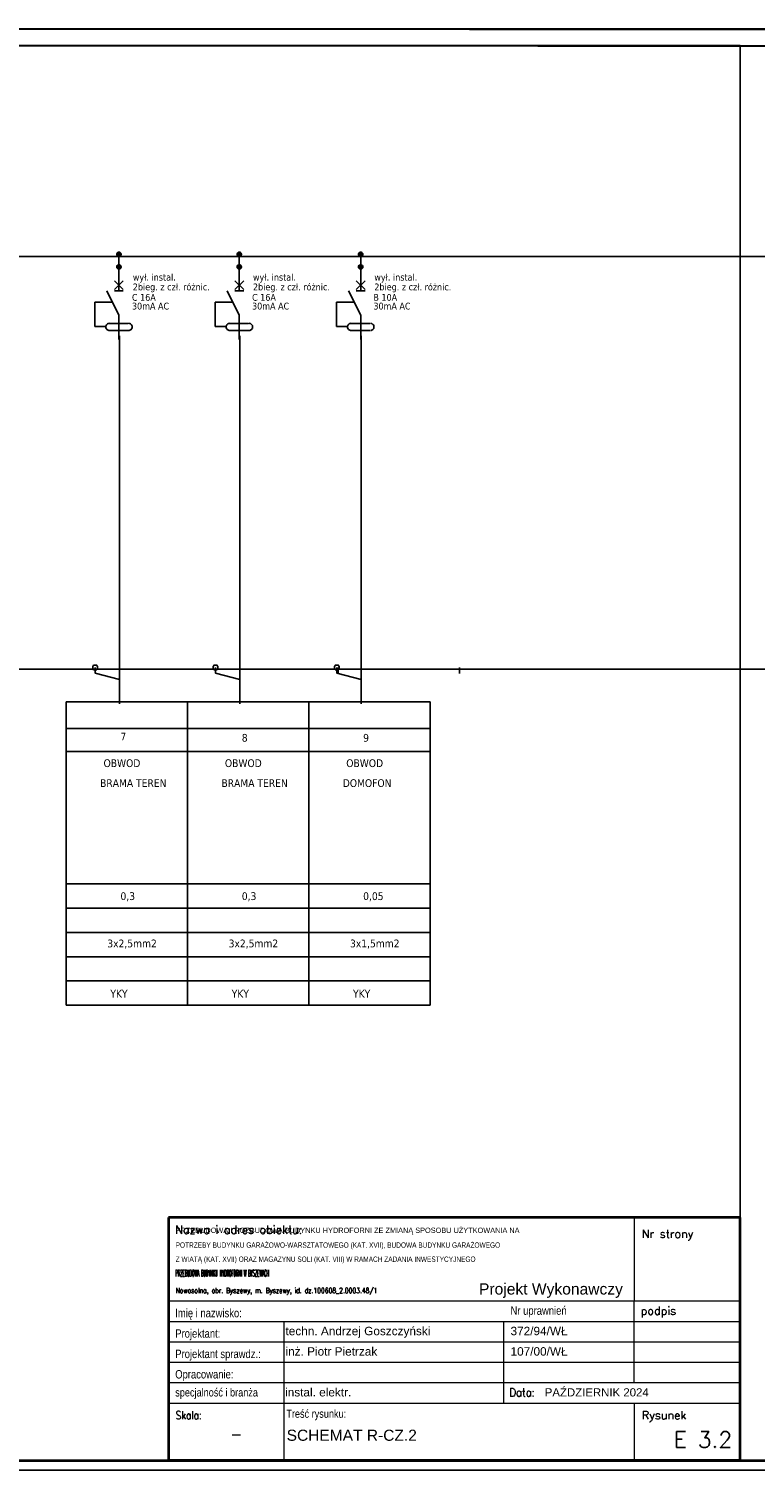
# Model space of a CAD drawing. Header units: millimetres. Extents: x 18084 to 52399, y 38174 to 56392.
# Tile 44 of 256: x 28910 to 30406, y 41994 to 44966. Entities that reach past the tile are written whole.
import ezdxf
from ezdxf.enums import TextEntityAlignment as Align

# ---------------------------------------------------------------- set-up
doc = ezdxf.new("R2010")
doc.units = ezdxf.units.MM
doc.header["$LTSCALE"] = 100
doc.linetypes.add('DASHEDX2', pattern=[38.1, 25.4, -12.7])
for name, color, linetype in [('3', 7, 'Continuous'), ('4', 7, 'Continuous'), ('5', 7, 'Continuous'), ('6', 7, 'Continuous')]:
    doc.layers.add(name, color=color, linetype=linetype)
for name, color, linetype, lineweight in [('_M_TABELKA RZUT CAŁOŚCI', 7, 'Continuous', 20), ('_TABELKA_Nr_Pióra__1', 7, 'Continuous', 13), ('A-tabelka', 251, 'Continuous', 20)]:
    doc.layers.add(name, color=color, linetype=linetype, lineweight=lineweight)
doc.styles.add('ARIAL', font='arial.ttf', dxfattribs={"width": 0.8})
doc.styles.add('GENERATED_STYLE_2', font='arial.ttf')
doc.styles.add('ROMANS', font='romans.shx', dxfattribs={"width": 0.7})
doc.styles.add('SIMPLEX', font='simplex.shx')
doc.styles.add('TAHOMA', font='tahoma.ttf')

# ---------------------------------------------------------------- blocks, each defined once
blk = doc.blocks.new('Tabela_A+SPR_ADT')
at = {"color": 5, "lineweight": 35}
for p, q in [((0, 546.1), (-1286.3, 546.1)), ((-1286.3, 546.1), (-1286.3, 0)), ((0, 0), (0, 546.1)), ((-1286.3, 0), (0, 0))]:
    blk.add_line(p, q, dxfattribs=at)
for p, q in [((-238.9, 546.1), (-238.9, 358.3)), ((-1286.3, 358.3), (0, 358.3)), ((-238.9, 174.6), (-238.9, 358.3)), ((-1286.3, 312.4), (0, 312.4)), ((-1026.1, 128.6), (-1026.1, 312.4)), ((-531.9, 128.6), (-531.9, 312.4)), ((-1286.3, 266.4), (0, 266.4)), ((-1286.3, 220.5), (0, 220.5)), ((-1286.3, 174.6), (-422.6, 174.6)), ((-422.6, 174.6), (0, 174.6)), ((-1286.3, 128.6), (0, 128.6)), ((-1026.1, 0), (-1026.1, 128.6)), ((-238.9, 128.6), (-238.9, 0))]:
    blk.add_line(p, q)
at = {"color": 7, "linetype": 'Continuous', "style": 'ROMANS'}
blk.add_text('Nazwa i adres obiektu:', height=18.375, dxfattribs=at).set_placement((-1271.4, 509.4))
at = {"color": 7, "style": 'ROMANS'}
for s, p in [('Nr strony', (-221.4, 500.2)), ('podpis', (-224, 327.1)), ('Rysunek', (-221.4, 91.9))]:
    blk.add_text(s, height=18.38, dxfattribs=at).set_placement(p)
at = {"color": 7}
for s, height, style, width, p in [('Imię i nazwisko:', 19, 'ARIAL', 0.8, (-1271.4, 321.6)), ('Nr uprawnień', 19, 'ARIAL', 0.8, (-517, 327.1)), ('Projektant:', 19, 'ARIAL', 0.8, (-1271.4, 275.6)), ('Projektant sprawdz.:', 19, 'ARIAL', 0.8, (-1271.4, 229.7)), ('Opracowanie:', 19, 'ARIAL', 0.8, (-1271.4, 183.8)), ('specjalność i branża', 18.375, 'ARIAL', 0.8, (-1271.4, 143.3)), ('Data:', 18.38, 'ROMANS', 0.9, (-519.6, 143.3)), ('Skala:', 18.38, 'ROMANS', 0.8, (-1270.5, 91.9)), ('Treść rysunku:', 18.375, 'ARIAL', 0.8, (-1021.5, 95.4))]:
    blk.add_text(s, height=height, dxfattribs=dict(at, style=style, width=width)).set_placement(p)
at = {"color": 7, "style": 'ROMANS', "width": 0.85, "flags": 4}
blk.add_attdef('NAZWA', text='', height=22, dxfattribs=at).set_placement((-1270.5, 496.6), align=Align.TOP_LEFT)
at = {"color": 7}
for tag, p, height, style, width, flags in [('OBIEKT_1', (-1270.5, 438.3), 22, 'ROMANS', 0.72, 4), ('ADRES_1', (-1270.5, 405.9), 19, 'ROMANS', 0.75, 4), ('ADRES_2', (-1270.5, 376.1), 19, 'ROMANS', 0.75, 4), ('PROJEKTANT_ARCHITEKTURY', (-1023.3, 281.1), 19, 'ROMANS', 0.85, 8), ('UPR_1', (-517, 281.1), 19, 'ROMANS', 0.85, 4), ('PROJEKTANT_SPRAWDZAJACY', (-1023.3, 235.2), 19, 'ROMANS', 0.85, 8), ('UPR_2', (-517, 235.2), 19, 'ROMANS', 0.85, 4), ('OPRACOWANIE', (-1023.3, 189.3), 19, 'ROMANS', 0.7, 4), ('UPR_3', (-517, 189.3), 19, 'ROMANS', 0.85, 4), ('BRANŻA', (-1024.2, 143.3), 19, 'ARIAL', 0.9, 4)]:
    blk.add_attdef(tag, p, '', height=height, dxfattribs=dict(at, style=style, width=width, flags=flags))
at = {"color": 7, "style": 'ROMANS', "flags": 4}
blk.add_attdef('NR_STR', text='', height=36, dxfattribs=at).set_placement((-19.5, 436.5), align=Align.RIGHT)
at = {"color": 7, "lineweight": 35, "style": 'ROMANS', "width": 0.9, "flags": 4}
blk.add_attdef('DATA', (-440, 143.3), '', height=18.4, dxfattribs=at)
at = {"color": 5, "lineweight": 35, "style": 'ROMANS', "flags": 4}
blk.add_attdef('SKALA', text='', height=25, dxfattribs=at).set_placement((-1133.9, 58.5), align=Align.MIDDLE_CENTER)
at = {"color": 5, "lineweight": 35, "style": 'ROMANS', "width": 0.85, "flags": 4}
for tag, p in [('TEMAT', (-1024.2, 58)), ('TEMAT2', (-1024.2, 19.9))]:
    blk.add_attdef(tag, p, '', height=25, dxfattribs=at)
at = {"color": 5, "lineweight": 35, "style": 'ROMANS', "flags": 4}
blk.add_attdef('NR', text='', height=36, dxfattribs=at).set_placement((-18.4, 28.2), align=Align.RIGHT)

msp = doc.modelspace()

# ---------------------------------------------------------------- hatches: boundary and pattern name
at = {"linetype": 'Continuous'}
h = msp.add_hatch(dxfattribs=at)
h.set_pattern_fill('ANSI31', color=256, style=0)
h.set_pattern_definition([(45, (23144.7671, 57519.32565), (-0.0883883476, 0.0883883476), [])])
h.paths.add_polyline_path([(29091.2, 44501.7), (29091.3, 44500.8), (29091.5, 44500), (29091.9, 44499.2), (29092.5, 44498.5), (29093.2, 44498), (29093.9, 44497.6), (29094.8, 44497.3), (29095.7, 44497.2), (29096.5, 44497.3), (29097.4, 44497.6), (29098.2, 44498), (29098.9, 44498.5), (29099.4, 44499.2), (29099.8, 44500), (29100.1, 44500.8), (29100.2, 44501.7), (29100.1, 44502.6), (29099.8, 44503.4), (29099.4, 44504.2), (29098.9, 44504.9), (29098.2, 44505.5), (29097.4, 44505.9), (29096.5, 44506.1), (29095.7, 44506.2), (29094.8, 44506.1), (29093.9, 44505.9), (29093.2, 44505.5), (29092.5, 44504.9), (29091.9, 44504.2), (29091.5, 44503.4), (29091.3, 44502.6)])
h = msp.add_hatch(dxfattribs=at)
h.set_pattern_fill('ANSI31', color=256, style=0)
h.set_pattern_definition([(45, (23392.7671, 57519.32565), (-0.0883883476, 0.0883883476), [])])
h.paths.add_polyline_path([(29339.2, 44501.7), (29339.3, 44500.8), (29339.5, 44500), (29339.9, 44499.2), (29340.5, 44498.5), (29341.2, 44498), (29341.9, 44497.6), (29342.8, 44497.3), (29343.7, 44497.2), (29344.5, 44497.3), (29345.4, 44497.6), (29346.2, 44498), (29346.9, 44498.5), (29347.4, 44499.2), (29347.8, 44500), (29348.1, 44500.8), (29348.2, 44501.7), (29348.1, 44502.6), (29347.8, 44503.4), (29347.4, 44504.2), (29346.9, 44504.9), (29346.2, 44505.5), (29345.4, 44505.9), (29344.5, 44506.1), (29343.7, 44506.2), (29342.8, 44506.1), (29341.9, 44505.9), (29341.2, 44505.5), (29340.5, 44504.9), (29339.9, 44504.2), (29339.5, 44503.4), (29339.3, 44502.6)])
h = msp.add_hatch(dxfattribs=at)
h.set_pattern_fill('ANSI31', color=256, style=0)
h.set_pattern_definition([(45, (23642.7671, 57519.32565), (-0.0883883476, 0.0883883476), [])])
h.paths.add_polyline_path([(29589.2, 44501.7), (29589.3, 44500.8), (29589.5, 44500), (29589.9, 44499.2), (29590.5, 44498.5), (29591.2, 44498), (29591.9, 44497.6), (29592.8, 44497.3), (29593.7, 44497.2), (29594.5, 44497.3), (29595.4, 44497.6), (29596.2, 44498), (29596.9, 44498.5), (29597.4, 44499.2), (29597.8, 44500), (29598.1, 44500.8), (29598.2, 44501.7), (29598.1, 44502.6), (29597.8, 44503.4), (29597.4, 44504.2), (29596.9, 44504.9), (29596.2, 44505.5), (29595.4, 44505.9), (29594.5, 44506.1), (29593.7, 44506.2), (29592.8, 44506.1), (29591.9, 44505.9), (29591.2, 44505.5), (29590.5, 44504.9), (29589.9, 44504.2), (29589.5, 44503.4), (29589.3, 44502.6)])
h = msp.add_hatch(dxfattribs=at)
h.set_pattern_fill('ANSI31', color=256, style=0)
h.set_pattern_definition([(45, (23144.7671, 57493.26384), (-0.0883883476, 0.0883883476), [])])
h.paths.add_polyline_path([(29091.2, 44475.7), (29091.3, 44474.8), (29091.5, 44473.9), (29091.9, 44473.2), (29092.5, 44472.5), (29093.2, 44471.9), (29093.9, 44471.5), (29094.8, 44471.2), (29095.7, 44471.2), (29096.5, 44471.2), (29097.4, 44471.5), (29098.2, 44471.9), (29098.9, 44472.5), (29099.4, 44473.2), (29099.8, 44473.9), (29100.1, 44474.8), (29100.2, 44475.7), (29100.1, 44476.5), (29099.8, 44477.4), (29099.4, 44478.2), (29098.9, 44478.8), (29098.2, 44479.4), (29097.4, 44479.8), (29096.5, 44480.1), (29095.7, 44480.2), (29094.8, 44480.1), (29093.9, 44479.8), (29093.2, 44479.4), (29092.5, 44478.8), (29091.9, 44478.2), (29091.5, 44477.4), (29091.3, 44476.5)])
h = msp.add_hatch(dxfattribs=at)
h.set_pattern_fill('ANSI31', color=256, style=0)
h.set_pattern_definition([(45, (23392.7671, 57493.26384), (-0.0883883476, 0.0883883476), [])])
h.paths.add_polyline_path([(29339.2, 44475.7), (29339.3, 44474.8), (29339.5, 44473.9), (29339.9, 44473.2), (29340.5, 44472.5), (29341.2, 44471.9), (29341.9, 44471.5), (29342.8, 44471.2), (29343.7, 44471.2), (29344.5, 44471.2), (29345.4, 44471.5), (29346.2, 44471.9), (29346.9, 44472.5), (29347.4, 44473.2), (29347.8, 44473.9), (29348.1, 44474.8), (29348.2, 44475.7), (29348.1, 44476.5), (29347.8, 44477.4), (29347.4, 44478.2), (29346.9, 44478.8), (29346.2, 44479.4), (29345.4, 44479.8), (29344.5, 44480.1), (29343.7, 44480.2), (29342.8, 44480.1), (29341.9, 44479.8), (29341.2, 44479.4), (29340.5, 44478.8), (29339.9, 44478.2), (29339.5, 44477.4), (29339.3, 44476.5)])
h = msp.add_hatch(dxfattribs=at)
h.set_pattern_fill('ANSI31', color=256, style=0)
h.set_pattern_definition([(45, (23642.7671, 57493.26384), (-0.0883883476, 0.0883883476), [])])
h.paths.add_polyline_path([(29589.2, 44475.7), (29589.3, 44474.8), (29589.5, 44473.9), (29589.9, 44473.2), (29590.5, 44472.5), (29591.2, 44471.9), (29591.9, 44471.5), (29592.8, 44471.2), (29593.7, 44471.2), (29594.5, 44471.2), (29595.4, 44471.5), (29596.2, 44471.9), (29596.9, 44472.5), (29597.4, 44473.2), (29597.8, 44473.9), (29598.1, 44474.8), (29598.2, 44475.7), (29598.1, 44476.5), (29597.8, 44477.4), (29597.4, 44478.2), (29596.9, 44478.8), (29596.2, 44479.4), (29595.4, 44479.8), (29594.5, 44480.1), (29593.7, 44480.2), (29592.8, 44480.1), (29591.9, 44479.8), (29591.2, 44479.4), (29590.5, 44478.8), (29589.9, 44478.2), (29589.5, 44477.4), (29589.3, 44476.5)])

# ---------------------------------------------------------------- linework, layer by layer
for p, q in [((29817.7, 44964.4), (34909, 44964.4)), ((30324.5, 44964.4), (34909, 44964.4)), ((24910.1, 44932), (34295.4, 44930.1)), ((25026.7, 44932), (34412, 44930.1)), ((26019.2, 44932), (35404.5, 44930.1)), ((26180.5, 44932), (35565.8, 44930.1)), ((29958.7, 44930.1), (34909, 44930.1)), ((30375.7, 42016.8), (30375.7, 44931.8)), ((34295.4, 42017), (24910.1, 42017)), ((34412, 42017), (25026.7, 42017)), ((35565.8, 42015.1), (26180.5, 42015.1))]:
    msp.add_line(p, q, dxfattribs=at)
at = {"linetype": 'DASHEDX2'}
for p, q in [((29096.6, 44012.7), (29096.6, 44333.6)), ((29344.6, 44012.7), (29344.6, 44333.6)), ((29594.6, 44012.7), (29594.6, 44333.6))]:
    msp.add_line(p, q, dxfattribs=at)
at = {"color": 0}
for p, q in [((28986.8, 43579.3), (28986.8, 42954.3)), ((28985.8, 43524.6), (29236.8, 43524.6)), ((28986.8, 43527.6), (28986.8, 42954.3)), ((28986.8, 43527.6), (28986.8, 42954.3)), ((29235.8, 43524.6), (29486.8, 43524.6)), ((29236.8, 43527.6), (29236.8, 42954.3)), ((29485.8, 43524.6), (29736.8, 43524.6)), ((29486.8, 43527.6), (29486.8, 42954.3)), ((29486.8, 43527.6), (29486.8, 42954.3)), ((29486.8, 43527.6), (29486.8, 42954.3)), ((29736.8, 43527.6), (29736.8, 42954.3)), ((29736.8, 43527.6), (29736.8, 42954.3)), ((28985.8, 43477.3), (29236.8, 43477.3)), ((29235.8, 43477.3), (29486.8, 43477.3)), ((29485.8, 43477.3), (29736.8, 43477.3)), ((28985.8, 43204.3), (29236.8, 43204.3)), ((29235.8, 43204.3), (29486.8, 43204.3)), ((29485.8, 43204.3), (29736.8, 43204.3)), ((28985.8, 43154.3), (29236.8, 43154.3)), ((29235.8, 43154.3), (29486.8, 43154.3)), ((29485.8, 43154.3), (29736.8, 43154.3))]:
    msp.add_line(p, q, dxfattribs=at)
at = {"layer": '3', "color": 7}
for points in [[(28986.8, 43579.3), (28986.8, 43529.3)], [(28986.8, 43529.3), (28986.8, 43579.3)], [(28986.8, 43579.3), (28986.8, 43529.3)], [(28986.8, 43529.3), (28986.8, 43579.3)], [(28986.8, 42954.3), (28986.8, 43579.3)], [(28986.8, 43579.3), (29236.8, 43579.3)], [(28986.8, 43529.3), (28986.8, 43579.3)], [(28986.8, 43579.3), (28986.8, 43529.3)], [(28986.8, 42954.3), (28986.8, 43579.3)], [(28986.8, 43529.3), (28986.8, 43579.3)], [(28986.8, 43579.3), (28986.8, 43529.3)], [(28986.8, 43528.3), (28986.8, 43578.3)], [(28986.8, 43578.3), (28986.8, 43528.3)], [(28986.8, 43528.3), (28986.8, 43578.3)], [(28986.8, 43578.3), (28986.8, 43528.3)], [(28986.8, 43527.6), (28986.8, 43577.6)], [(28986.8, 43527.6), (28986.8, 43577.6)], [(29236.8, 43579.3), (29236.8, 43529.3)], [(29236.8, 43529.3), (29236.8, 43579.3)], [(29236.8, 42954.3), (29236.8, 43579.3)], [(29236.8, 43579.3), (29486.8, 43579.3)], [(29236.8, 43529.3), (29236.8, 43579.3)], [(29236.8, 43579.3), (29236.8, 43529.3)], [(29236.8, 42954.3), (29236.8, 43579.3)], [(29236.8, 43529.3), (29236.8, 43579.3)], [(29236.8, 43579.3), (29236.8, 43529.3)], [(29236.8, 43528.3), (29236.8, 43578.3)], [(29236.8, 43578.3), (29236.8, 43528.3)], [(29236.8, 43527.6), (29236.8, 43577.6)], [(29486.8, 43579.3), (29486.8, 43529.3)], [(29486.8, 43529.3), (29486.8, 43579.3)], [(29486.8, 43579.3), (29486.8, 43529.3)], [(29486.8, 43529.3), (29486.8, 43579.3)], [(29486.8, 42954.3), (29486.8, 43579.3)], [(29486.8, 43529.3), (29486.8, 43579.3)], [(29486.8, 43579.3), (29486.8, 43529.3)], [(29486.8, 42954.3), (29486.8, 43579.3)], [(29486.8, 43529.3), (29486.8, 43579.3)], [(29486.8, 43579.3), (29486.8, 43529.3)], [(29486.8, 43579.3), (29486.8, 43529.3)], [(29486.8, 43529.3), (29486.8, 43579.3)], [(29486.8, 42954.3), (29486.8, 43579.3)], [(29486.8, 43579.3), (29736.8, 43579.3)], [(29486.8, 43529.3), (29486.8, 43579.3)], [(29486.8, 43579.3), (29486.8, 43529.3)], [(29486.8, 42954.3), (29486.8, 43579.3)], [(29486.8, 43529.3), (29486.8, 43579.3)], [(29486.8, 43579.3), (29486.8, 43529.3)], [(29486.8, 43528.3), (29486.8, 43578.3)], [(29486.8, 43578.3), (29486.8, 43528.3)], [(29486.8, 43528.3), (29486.8, 43578.3)], [(29486.8, 43578.3), (29486.8, 43528.3)], [(29486.8, 43528.3), (29486.8, 43578.3)], [(29486.8, 43578.3), (29486.8, 43528.3)], [(29486.8, 43527.6), (29486.8, 43577.6)], [(29486.8, 43527.6), (29486.8, 43577.6)], [(29486.8, 43527.6), (29486.8, 43577.6)], [(29736.8, 43579.3), (29736.8, 43529.3)], [(29736.8, 43529.3), (29736.8, 43579.3)], [(29736.8, 43579.3), (29736.8, 43529.3)], [(29736.8, 43529.3), (29736.8, 43579.3)], [(29736.8, 42954.3), (29736.8, 43579.3)], [(29736.8, 43529.3), (29736.8, 43579.3)], [(29736.8, 43579.3), (29736.8, 43529.3)], [(29736.8, 42954.3), (29736.8, 43579.3)], [(29736.8, 43529.3), (29736.8, 43579.3)], [(29736.8, 43579.3), (29736.8, 43529.3)], [(29736.8, 43528.3), (29736.8, 43578.3)], [(29736.8, 43578.3), (29736.8, 43528.3)], [(29736.8, 43528.3), (29736.8, 43578.3)], [(29736.8, 43578.3), (29736.8, 43528.3)], [(29736.8, 43527.6), (29736.8, 43577.6)], [(29736.8, 43527.6), (29736.8, 43577.6)], [(28986.8, 43479.3), (28986.8, 43529.3)], [(28986.8, 43529.3), (28986.8, 43479.3)], [(28986.8, 43479.3), (28986.8, 43529.3)], [(28986.8, 43529.3), (28986.8, 43479.3)], [(29236.8, 43479.3), (29236.8, 43529.3)], [(29236.8, 43529.3), (29236.8, 43479.3)], [(29236.8, 43479.3), (29236.8, 43529.3)], [(29236.8, 43529.3), (29236.8, 43479.3)], [(29486.8, 43479.3), (29486.8, 43529.3)], [(29486.8, 43529.3), (29486.8, 43479.3)], [(29486.8, 43479.3), (29486.8, 43529.3)], [(29486.8, 43529.3), (29486.8, 43479.3)], [(28986.8, 43206.3), (28986.8, 43479.3)], [(28986.8, 43206.3), (28986.8, 43479.3)], [(28986.8, 43206.3), (28986.8, 43479.3)], [(28986.8, 43206.3), (28986.8, 43479.3)], [(28986.8, 43477.6), (28986.8, 43202.6)], [(28986.8, 43202.6), (28986.8, 43477.6)], [(28986.8, 43477.6), (28986.8, 43202.6)], [(28986.8, 43202.6), (28986.8, 43477.6)], [(29236.8, 43206.3), (29236.8, 43479.3)], [(29236.8, 43206.3), (29236.8, 43479.3)], [(29236.8, 43206.3), (29236.8, 43479.3)], [(29236.8, 43477.6), (29236.8, 43202.6)], [(29236.8, 43202.6), (29236.8, 43477.6)], [(29486.8, 43206.3), (29486.8, 43479.3)], [(29486.8, 43206.3), (29486.8, 43479.3)], [(29486.8, 43206.3), (29486.8, 43479.3)], [(29486.8, 43206.3), (29486.8, 43479.3)], [(29486.8, 43206.3), (29486.8, 43479.3)], [(29486.8, 43206.3), (29486.8, 43479.3)], [(29486.8, 43206.3), (29486.8, 43479.3)], [(29486.8, 43477.6), (29486.8, 43202.6)], [(29486.8, 43202.6), (29486.8, 43477.6)], [(29486.8, 43477.6), (29486.8, 43202.6)], [(29486.8, 43202.6), (29486.8, 43477.6)], [(29486.8, 43477.6), (29486.8, 43202.6)], [(29486.8, 43202.6), (29486.8, 43477.6)], [(29736.8, 43206.3), (29736.8, 43479.3)], [(29736.8, 43206.3), (29736.8, 43479.3)], [(29736.8, 43206.3), (29736.8, 43479.3)], [(29736.8, 43206.3), (29736.8, 43479.3)], [(29736.8, 43477.6), (29736.8, 43202.6)], [(29736.8, 43202.6), (29736.8, 43477.6)], [(29736.8, 43477.6), (29736.8, 43202.6)], [(29736.8, 43202.6), (29736.8, 43477.6)], [(28986.8, 43206.3), (28986.8, 43154.3)], [(28986.8, 43154.3), (28986.8, 43206.3)], [(28986.8, 43206.3), (28986.8, 43154.3)], [(28986.8, 43154.3), (28986.8, 43206.3)], [(28986.8, 43154.3), (28986.8, 43206.3)], [(28986.8, 43206.3), (28986.8, 43154.3)], [(28986.8, 43154.3), (28986.8, 43206.3)], [(28986.8, 43206.3), (28986.8, 43154.3)], [(28986.8, 43205.3), (28986.8, 43153.3)], [(28986.8, 43153.3), (28986.8, 43205.3)], [(28986.8, 43205.3), (28986.8, 43153.3)], [(28986.8, 43153.3), (28986.8, 43205.3)], [(28986.8, 43152.6), (28986.8, 43202.6)], [(28986.8, 43202.6), (28986.8, 43152.6)], [(28986.8, 43152.6), (28986.8, 43202.6)], [(28986.8, 43202.6), (28986.8, 43152.6)], [(29236.8, 43206.3), (29236.8, 43154.3)], [(29236.8, 43154.3), (29236.8, 43206.3)], [(29236.8, 43154.3), (29236.8, 43206.3)], [(29236.8, 43206.3), (29236.8, 43154.3)], [(29236.8, 43154.3), (29236.8, 43206.3)], [(29236.8, 43206.3), (29236.8, 43154.3)], [(29236.8, 43205.3), (29236.8, 43153.3)], [(29236.8, 43153.3), (29236.8, 43205.3)], [(29236.8, 43152.6), (29236.8, 43202.6)], [(29236.8, 43202.6), (29236.8, 43152.6)], [(29486.8, 43206.3), (29486.8, 43154.3)], [(29486.8, 43154.3), (29486.8, 43206.3)], [(29486.8, 43206.3), (29486.8, 43154.3)], [(29486.8, 43154.3), (29486.8, 43206.3)], [(29486.8, 43154.3), (29486.8, 43206.3)], [(29486.8, 43206.3), (29486.8, 43154.3)], [(29486.8, 43154.3), (29486.8, 43206.3)], [(29486.8, 43206.3), (29486.8, 43154.3)], [(29486.8, 43206.3), (29486.8, 43154.3)], [(29486.8, 43154.3), (29486.8, 43206.3)], [(29486.8, 43154.3), (29486.8, 43206.3)], [(29486.8, 43206.3), (29486.8, 43154.3)], [(29486.8, 43154.3), (29486.8, 43206.3)], [(29486.8, 43206.3), (29486.8, 43154.3)], [(29486.8, 43205.3), (29486.8, 43153.3)], [(29486.8, 43153.3), (29486.8, 43205.3)], [(29486.8, 43205.3), (29486.8, 43153.3)], [(29486.8, 43153.3), (29486.8, 43205.3)], [(29486.8, 43205.3), (29486.8, 43153.3)], [(29486.8, 43153.3), (29486.8, 43205.3)], [(29486.8, 43152.6), (29486.8, 43202.6)], [(29486.8, 43202.6), (29486.8, 43152.6)], [(29486.8, 43152.6), (29486.8, 43202.6)], [(29486.8, 43202.6), (29486.8, 43152.6)], [(29486.8, 43152.6), (29486.8, 43202.6)], [(29486.8, 43202.6), (29486.8, 43152.6)], [(29736.8, 43206.3), (29736.8, 43154.3)], [(29736.8, 43154.3), (29736.8, 43206.3)], [(29736.8, 43206.3), (29736.8, 43154.3)], [(29736.8, 43154.3), (29736.8, 43206.3)], [(29736.8, 43154.3), (29736.8, 43206.3)], [(29736.8, 43206.3), (29736.8, 43154.3)], [(29736.8, 43154.3), (29736.8, 43206.3)], [(29736.8, 43206.3), (29736.8, 43154.3)], [(29736.8, 43205.3), (29736.8, 43153.3)], [(29736.8, 43153.3), (29736.8, 43205.3)], [(29736.8, 43205.3), (29736.8, 43153.3)], [(29736.8, 43153.3), (29736.8, 43205.3)], [(29736.8, 43152.6), (29736.8, 43202.6)], [(29736.8, 43202.6), (29736.8, 43152.6)], [(29736.8, 43152.6), (29736.8, 43202.6)], [(29736.8, 43202.6), (29736.8, 43152.6)], [(28986.8, 43154.3), (28986.8, 43104.3)], [(28986.8, 43104.3), (28986.8, 43154.3)], [(28986.8, 43154.3), (28986.8, 43104.3)], [(28986.8, 43104.3), (28986.8, 43154.3)], [(28986.8, 43104.3), (28986.8, 43154.3)], [(28986.8, 43154.3), (28986.8, 43104.3)], [(28986.8, 43104.3), (28986.8, 43154.3)], [(28986.8, 43154.3), (28986.8, 43104.3)], [(28986.8, 43153.3), (28986.8, 43103.3)], [(28986.8, 43103.3), (28986.8, 43153.3)], [(28986.8, 43153.3), (28986.8, 43103.3)], [(28986.8, 43103.3), (28986.8, 43153.3)], [(28986.8, 43102.6), (28986.8, 43152.6)], [(28986.8, 43152.6), (28986.8, 43102.6)], [(28986.8, 43102.6), (28986.8, 43152.6)], [(28986.8, 43152.6), (28986.8, 43102.6)], [(29236.8, 43154.3), (29236.8, 43104.3)], [(29236.8, 43104.3), (29236.8, 43154.3)], [(29236.8, 43104.3), (29236.8, 43154.3)], [(29236.8, 43154.3), (29236.8, 43104.3)], [(29236.8, 43104.3), (29236.8, 43154.3)], [(29236.8, 43154.3), (29236.8, 43104.3)], [(29236.8, 43153.3), (29236.8, 43103.3)], [(29236.8, 43103.3), (29236.8, 43153.3)], [(29236.8, 43102.6), (29236.8, 43152.6)], [(29236.8, 43152.6), (29236.8, 43102.6)], [(29486.8, 43154.3), (29486.8, 43104.3)], [(29486.8, 43104.3), (29486.8, 43154.3)], [(29486.8, 43154.3), (29486.8, 43104.3)], [(29486.8, 43104.3), (29486.8, 43154.3)], [(29486.8, 43104.3), (29486.8, 43154.3)], [(29486.8, 43154.3), (29486.8, 43104.3)], [(29486.8, 43104.3), (29486.8, 43154.3)], [(29486.8, 43154.3), (29486.8, 43104.3)], [(29486.8, 43154.3), (29486.8, 43104.3)], [(29486.8, 43104.3), (29486.8, 43154.3)], [(29486.8, 43104.3), (29486.8, 43154.3)], [(29486.8, 43154.3), (29486.8, 43104.3)], [(29486.8, 43104.3), (29486.8, 43154.3)], [(29486.8, 43154.3), (29486.8, 43104.3)], [(29486.8, 43153.3), (29486.8, 43103.3)], [(29486.8, 43103.3), (29486.8, 43153.3)], [(29486.8, 43153.3), (29486.8, 43103.3)], [(29486.8, 43103.3), (29486.8, 43153.3)], [(29486.8, 43153.3), (29486.8, 43103.3)], [(29486.8, 43103.3), (29486.8, 43153.3)], [(29486.8, 43102.6), (29486.8, 43152.6)], [(29486.8, 43152.6), (29486.8, 43102.6)], [(29486.8, 43102.6), (29486.8, 43152.6)], [(29486.8, 43152.6), (29486.8, 43102.6)], [(29486.8, 43102.6), (29486.8, 43152.6)], [(29486.8, 43152.6), (29486.8, 43102.6)], [(29736.8, 43154.3), (29736.8, 43104.3)], [(29736.8, 43104.3), (29736.8, 43154.3)], [(29736.8, 43154.3), (29736.8, 43104.3)], [(29736.8, 43104.3), (29736.8, 43154.3)], [(29736.8, 43104.3), (29736.8, 43154.3)], [(29736.8, 43154.3), (29736.8, 43104.3)], [(29736.8, 43104.3), (29736.8, 43154.3)], [(29736.8, 43154.3), (29736.8, 43104.3)], [(29736.8, 43153.3), (29736.8, 43103.3)], [(29736.8, 43103.3), (29736.8, 43153.3)], [(29736.8, 43153.3), (29736.8, 43103.3)], [(29736.8, 43103.3), (29736.8, 43153.3)], [(29736.8, 43102.6), (29736.8, 43152.6)], [(29736.8, 43152.6), (29736.8, 43102.6)], [(29736.8, 43102.6), (29736.8, 43152.6)], [(29736.8, 43152.6), (29736.8, 43102.6)], [(29236.8, 43104.3), (28986.8, 43104.3)], [(28986.8, 43104.3), (29236.8, 43104.3)], [(28986.8, 43054.3), (28986.8, 43104.3)], [(28986.8, 43104.3), (28986.8, 43054.3)], [(28986.8, 43054.3), (28986.8, 43104.3)], [(28986.8, 43104.3), (28986.8, 43054.3)], [(29486.8, 43104.3), (29236.8, 43104.3)], [(29236.8, 43104.3), (29486.8, 43104.3)], [(29236.8, 43054.3), (29236.8, 43104.3)], [(29236.8, 43104.3), (29236.8, 43054.3)], [(29236.8, 43054.3), (29236.8, 43104.3)], [(29236.8, 43104.3), (29236.8, 43054.3)], [(29486.8, 43054.3), (29486.8, 43104.3)], [(29486.8, 43104.3), (29486.8, 43054.3)], [(29486.8, 43054.3), (29486.8, 43104.3)], [(29486.8, 43104.3), (29486.8, 43054.3)], [(29736.8, 43104.3), (29486.8, 43104.3)], [(29486.8, 43104.3), (29736.8, 43104.3)], [(29486.8, 43054.3), (29486.8, 43104.3)], [(29486.8, 43104.3), (29486.8, 43054.3)], [(29486.8, 43054.3), (29486.8, 43104.3)], [(29486.8, 43104.3), (29486.8, 43054.3)], [(29736.8, 43054.3), (29736.8, 43104.3)], [(29736.8, 43104.3), (29736.8, 43054.3)], [(29736.8, 43054.3), (29736.8, 43104.3)], [(29736.8, 43104.3), (29736.8, 43054.3)], [(29236.8, 43054.3), (28986.8, 43054.3)], [(28986.8, 43054.3), (29236.8, 43054.3)], [(28986.8, 43004.3), (28986.8, 43054.3)], [(28986.8, 43054.3), (28986.8, 43004.3)], [(28986.8, 43004.3), (28986.8, 43054.3)], [(28986.8, 43054.3), (28986.8, 43004.3)], [(29486.8, 43054.3), (29236.8, 43054.3)], [(29236.8, 43054.3), (29486.8, 43054.3)], [(29236.8, 43004.3), (29236.8, 43054.3)], [(29236.8, 43054.3), (29236.8, 43004.3)], [(29236.8, 43004.3), (29236.8, 43054.3)], [(29236.8, 43054.3), (29236.8, 43004.3)], [(29486.8, 43004.3), (29486.8, 43054.3)], [(29486.8, 43054.3), (29486.8, 43004.3)], [(29486.8, 43004.3), (29486.8, 43054.3)], [(29486.8, 43054.3), (29486.8, 43004.3)], [(29736.8, 43054.3), (29486.8, 43054.3)], [(29486.8, 43054.3), (29736.8, 43054.3)], [(29486.8, 43004.3), (29486.8, 43054.3)], [(29486.8, 43054.3), (29486.8, 43004.3)], [(29486.8, 43004.3), (29486.8, 43054.3)], [(29486.8, 43054.3), (29486.8, 43004.3)], [(29736.8, 43004.3), (29736.8, 43054.3)], [(29736.8, 43054.3), (29736.8, 43004.3)], [(29736.8, 43004.3), (29736.8, 43054.3)], [(29736.8, 43054.3), (29736.8, 43004.3)], [(29236.8, 43004.3), (28986.8, 43004.3)], [(28986.8, 43004.3), (29236.8, 43004.3)], [(28986.8, 43004.3), (28986.8, 42954.3)], [(28986.8, 42954.3), (28986.8, 43004.3)], [(28986.8, 43004.3), (28986.8, 42954.3)], [(28986.8, 42954.3), (28986.8, 43004.3)], [(29486.8, 43004.3), (29236.8, 43004.3)], [(29236.8, 43004.3), (29486.8, 43004.3)], [(29236.8, 43004.3), (29236.8, 42954.3)], [(29236.8, 42954.3), (29236.8, 43004.3)], [(29236.8, 43004.3), (29236.8, 42954.3)], [(29236.8, 42954.3), (29236.8, 43004.3)], [(29486.8, 43004.3), (29486.8, 42954.3)], [(29486.8, 42954.3), (29486.8, 43004.3)], [(29486.8, 43004.3), (29486.8, 42954.3)], [(29486.8, 42954.3), (29486.8, 43004.3)], [(29736.8, 43004.3), (29486.8, 43004.3)], [(29486.8, 43004.3), (29736.8, 43004.3)], [(29486.8, 43004.3), (29486.8, 42954.3)], [(29486.8, 42954.3), (29486.8, 43004.3)], [(29486.8, 43004.3), (29486.8, 42954.3)], [(29486.8, 42954.3), (29486.8, 43004.3)], [(29736.8, 43004.3), (29736.8, 42954.3)], [(29736.8, 42954.3), (29736.8, 43004.3)], [(29736.8, 43004.3), (29736.8, 42954.3)], [(29736.8, 42954.3), (29736.8, 43004.3)], [(29236.8, 42954.3), (28986.8, 42954.3)], [(29236.8, 42954.3), (28986.8, 42954.3)], [(29486.8, 42954.3), (29236.8, 42954.3)], [(29486.8, 42954.3), (29236.8, 42954.3)], [(29736.8, 42954.3), (29486.8, 42954.3)], [(29736.8, 42954.3), (29486.8, 42954.3)]]:
    msp.add_lwpolyline(points, dxfattribs=at)
at = {"layer": '4', "color": 252}
for points in [[(29095.7, 44502.2), (29095.7, 44477.2)], [(29343.7, 44502.2), (29343.7, 44477.2)], [(29593.7, 44502.2), (29593.7, 44477.2)]]:
    msp.add_lwpolyline(points, dxfattribs=at)
at = {"layer": '4', "color": 7}
for points in [[(29095.7, 44432.1), (29095.7, 44426.1)], [(29343.7, 44432.1), (29343.7, 44426.1)], [(29593.7, 44432.1), (29593.7, 44426.1)], [(29096.6, 44012.7), (29096.6, 43700.3)], [(29344.6, 44012.7), (29344.6, 43700.3)], [(29594.6, 44012.7), (29594.6, 43700.3)], [(29096.6, 43700.3), (29096.6, 43575.3)], [(29344.6, 43700.3), (29344.6, 43575.3)], [(29594.6, 43700.3), (29594.6, 43575.3)], [(24682.1, 43647), (32805.9, 43647)], [(24959, 43647), (33082.9, 43647)], [(25406.1, 43647), (33530, 43647)], [(25692.5, 43647), (33816.3, 43647)], [(26285.5, 43647), (34409.3, 43647)], [(29046.6, 43638.3), (29046.6, 43650.3)], [(29096.6, 43625.3), (29046.6, 43638.3)], [(29294.6, 43638.3), (29294.6, 43650.3)], [(29344.6, 43625.3), (29294.6, 43638.3)], [(29544.6, 43638.3), (29544.6, 43650.3)], [(29594.6, 43625.3), (29544.6, 43638.3)], [(29547.6, 43638.1), (29547.6, 43650.1)], [(29797.6, 43638.1), (29797.6, 43650.1)]]:
    msp.add_lwpolyline(points, dxfattribs=at)
for points in [[(29051.6, 43650.3), (29051.6, 43647.3), (29049.6, 43645.3), (29046.6, 43645.3), (29043.6, 43645.3), (29041.6, 43647.3), (29041.6, 43650.3), (29041.6, 43652.3), (29043.6, 43655.3), (29046.6, 43655.3), (29049.6, 43655.3), (29051.6, 43652.3), (29051.6, 43650.3)], [(29299.6, 43650.3), (29299.6, 43647.3), (29297.6, 43645.3), (29294.6, 43645.3), (29291.6, 43645.3), (29289.6, 43647.3), (29289.6, 43650.3), (29289.6, 43652.3), (29291.6, 43655.3), (29294.6, 43655.3), (29297.6, 43655.3), (29299.6, 43652.3), (29299.6, 43650.3)], [(29549.6, 43650.3), (29549.6, 43647.3), (29547.6, 43645.3), (29544.6, 43645.3), (29541.6, 43645.3), (29539.6, 43647.3), (29539.6, 43650.3), (29539.6, 43652.3), (29541.6, 43655.3), (29544.6, 43655.3), (29547.6, 43655.3), (29549.6, 43652.3), (29549.6, 43650.3)]]:
    msp.add_lwpolyline(points, close=True, dxfattribs=at)
at = {"layer": '5'}
for p, q in [((26245.7, 44966.1), (30445.7, 44966.1)), ((28310.6, 44932), (30375.7, 44931.8)), ((26732.9, 44496.8), (32844.4, 44496.8)), ((27387.3, 44496.8), (33498.8, 44496.8)), ((28298.2, 44496.8), (34409.7, 44496.8)), ((26241.3, 41996.1), (30441.3, 41996.1)), ((28310.6, 42017), (30375.7, 42016.8))]:
    msp.add_line(p, q, dxfattribs=at)
at = {"layer": '6', "color": 7}
for points in [[(29100.2, 44501.7), (29100.1, 44500.8), (29099.8, 44500), (29099.4, 44499.2), (29098.9, 44498.5), (29098.2, 44498), (29097.4, 44497.6), (29096.5, 44497.3), (29095.7, 44497.2), (29094.8, 44497.3), (29093.9, 44497.6), (29093.2, 44498), (29092.5, 44498.5), (29091.9, 44499.2), (29091.5, 44500), (29091.3, 44500.8), (29091.2, 44501.7), (29091.3, 44502.6), (29091.5, 44503.4), (29091.9, 44504.2), (29092.5, 44504.9), (29093.2, 44505.5), (29093.9, 44505.9), (29094.8, 44506.1), (29095.7, 44506.2), (29096.5, 44506.1), (29097.4, 44505.9), (29098.2, 44505.5), (29098.9, 44504.9), (29099.4, 44504.2), (29099.8, 44503.4), (29100.1, 44502.6), (29100.2, 44501.7)], [(29348.2, 44501.7), (29348.1, 44500.8), (29347.8, 44500), (29347.4, 44499.2), (29346.9, 44498.5), (29346.2, 44498), (29345.4, 44497.6), (29344.5, 44497.3), (29343.7, 44497.2), (29342.8, 44497.3), (29341.9, 44497.6), (29341.2, 44498), (29340.5, 44498.5), (29339.9, 44499.2), (29339.5, 44500), (29339.3, 44500.8), (29339.2, 44501.7), (29339.3, 44502.6), (29339.5, 44503.4), (29339.9, 44504.2), (29340.5, 44504.9), (29341.2, 44505.5), (29341.9, 44505.9), (29342.8, 44506.1), (29343.7, 44506.2), (29344.5, 44506.1), (29345.4, 44505.9), (29346.2, 44505.5), (29346.9, 44504.9), (29347.4, 44504.2), (29347.8, 44503.4), (29348.1, 44502.6), (29348.2, 44501.7)], [(29598.2, 44501.7), (29598.1, 44500.8), (29597.8, 44500), (29597.4, 44499.2), (29596.9, 44498.5), (29596.2, 44498), (29595.4, 44497.6), (29594.5, 44497.3), (29593.7, 44497.2), (29592.8, 44497.3), (29591.9, 44497.6), (29591.2, 44498), (29590.5, 44498.5), (29589.9, 44499.2), (29589.5, 44500), (29589.3, 44500.8), (29589.2, 44501.7), (29589.3, 44502.6), (29589.5, 44503.4), (29589.9, 44504.2), (29590.5, 44504.9), (29591.2, 44505.5), (29591.9, 44505.9), (29592.8, 44506.1), (29593.7, 44506.2), (29594.5, 44506.1), (29595.4, 44505.9), (29596.2, 44505.5), (29596.9, 44504.9), (29597.4, 44504.2), (29597.8, 44503.4), (29598.1, 44502.6), (29598.2, 44501.7)], [(29100.2, 44475.7), (29100.1, 44474.8), (29099.8, 44473.9), (29099.4, 44473.2), (29098.9, 44472.5), (29098.2, 44471.9), (29097.4, 44471.5), (29096.5, 44471.2), (29095.7, 44471.2), (29094.8, 44471.2), (29093.9, 44471.5), (29093.2, 44471.9), (29092.5, 44472.5), (29091.9, 44473.2), (29091.5, 44473.9), (29091.3, 44474.8), (29091.2, 44475.7), (29091.3, 44476.5), (29091.5, 44477.4), (29091.9, 44478.2), (29092.5, 44478.8), (29093.2, 44479.4), (29093.9, 44479.8), (29094.8, 44480.1), (29095.7, 44480.2), (29096.5, 44480.1), (29097.4, 44479.8), (29098.2, 44479.4), (29098.9, 44478.8), (29099.4, 44478.2), (29099.8, 44477.4), (29100.1, 44476.5), (29100.2, 44475.7)], [(29348.2, 44475.7), (29348.1, 44474.8), (29347.8, 44473.9), (29347.4, 44473.2), (29346.9, 44472.5), (29346.2, 44471.9), (29345.4, 44471.5), (29344.5, 44471.2), (29343.7, 44471.2), (29342.8, 44471.2), (29341.9, 44471.5), (29341.2, 44471.9), (29340.5, 44472.5), (29339.9, 44473.2), (29339.5, 44473.9), (29339.3, 44474.8), (29339.2, 44475.7), (29339.3, 44476.5), (29339.5, 44477.4), (29339.9, 44478.2), (29340.5, 44478.8), (29341.2, 44479.4), (29341.9, 44479.8), (29342.8, 44480.1), (29343.7, 44480.2), (29344.5, 44480.1), (29345.4, 44479.8), (29346.2, 44479.4), (29346.9, 44478.8), (29347.4, 44478.2), (29347.8, 44477.4), (29348.1, 44476.5), (29348.2, 44475.7)], [(29598.2, 44475.7), (29598.1, 44474.8), (29597.8, 44473.9), (29597.4, 44473.2), (29596.9, 44472.5), (29596.2, 44471.9), (29595.4, 44471.5), (29594.5, 44471.2), (29593.7, 44471.2), (29592.8, 44471.2), (29591.9, 44471.5), (29591.2, 44471.9), (29590.5, 44472.5), (29589.9, 44473.2), (29589.5, 44473.9), (29589.3, 44474.8), (29589.2, 44475.7), (29589.3, 44476.5), (29589.5, 44477.4), (29589.9, 44478.2), (29590.5, 44478.8), (29591.2, 44479.4), (29591.9, 44479.8), (29592.8, 44480.1), (29593.7, 44480.2), (29594.5, 44480.1), (29595.4, 44479.8), (29596.2, 44479.4), (29596.9, 44478.8), (29597.4, 44478.2), (29597.8, 44477.4), (29598.1, 44476.5), (29598.2, 44475.7)]]:
    msp.add_lwpolyline(points, close=True, dxfattribs=at)
for points in [[(29095.7, 44476.2), (29095.7, 44426.2)], [(29343.7, 44476.2), (29343.7, 44426.2)], [(29593.7, 44476.2), (29593.7, 44426.2)], [(29104.7, 44429), (29086.7, 44447)], [(29086.7, 44429), (29104.7, 44447)], [(29352.7, 44429), (29334.7, 44447)], [(29334.7, 44429), (29352.7, 44447)], [(29602.7, 44429), (29584.7, 44447)], [(29584.7, 44429), (29602.7, 44447)], [(29045.7, 44402.6), (29045.7, 44352.6)], [(29082.7, 44402.6), (29045.7, 44402.6)], [(29095.7, 44376.2), (29070.7, 44426.2)], [(29086.7, 44426.2), (29104.7, 44426.2)], [(29293.7, 44402.6), (29293.7, 44352.6)], [(29330.7, 44402.6), (29293.7, 44402.6)], [(29343.7, 44376.2), (29318.7, 44426.2)], [(29334.7, 44426.2), (29352.7, 44426.2)], [(29543.7, 44402.6), (29543.7, 44352.6)], [(29580.7, 44402.6), (29543.7, 44402.6)], [(29593.7, 44376.2), (29568.7, 44426.2)], [(29584.7, 44426.2), (29602.7, 44426.2)], [(29095.7, 44376.2), (29095.7, 44326.2)], [(29343.7, 44376.2), (29343.7, 44326.2)], [(29593.7, 44376.2), (29593.7, 44326.2)], [(29045.7, 44352.6), (29067.7, 44352.6)], [(29076.1, 44344.4), (29074.6, 44344.6), (29073.2, 44345), (29072, 44345.7), (29070.8, 44346.6), (29069.9, 44347.7), (29069.2, 44349), (29068.8, 44350.4), (29068.7, 44351.9), (29068.8, 44353.3), (29069.2, 44354.7), (29069.9, 44356), (29070.8, 44357.2), (29072, 44358.1), (29073.2, 44358.8), (29074.6, 44359.2), (29076.1, 44359.4)], [(29114.7, 44359.2), (29075.7, 44359.2)], [(29075.7, 44344.2), (29114.7, 44344.2)], [(29115.6, 44359.4), (29117.1, 44359.2), (29118.4, 44358.8), (29119.7, 44358.1), (29120.9, 44357.2), (29121.8, 44356), (29122.5, 44354.7), (29122.9, 44353.3), (29123, 44351.9), (29122.9, 44350.4), (29122.5, 44349), (29121.8, 44347.7), (29120.9, 44346.6), (29119.7, 44345.7), (29118.4, 44345), (29117.1, 44344.6), (29115.6, 44344.4)], [(29293.7, 44352.6), (29315.7, 44352.6)], [(29324.1, 44344.4), (29322.6, 44344.6), (29321.2, 44345), (29320, 44345.7), (29318.8, 44346.6), (29317.9, 44347.7), (29317.2, 44349), (29316.8, 44350.4), (29316.7, 44351.9), (29316.8, 44353.3), (29317.2, 44354.7), (29317.9, 44356), (29318.8, 44357.2), (29320, 44358.1), (29321.2, 44358.8), (29322.6, 44359.2), (29324.1, 44359.4)], [(29362.7, 44359.2), (29323.7, 44359.2)], [(29323.7, 44344.2), (29362.7, 44344.2)], [(29363.6, 44359.4), (29365.1, 44359.2), (29366.4, 44358.8), (29367.7, 44358.1), (29368.9, 44357.2), (29369.8, 44356), (29370.5, 44354.7), (29370.9, 44353.3), (29371, 44351.9), (29370.9, 44350.4), (29370.5, 44349), (29369.8, 44347.7), (29368.9, 44346.6), (29367.7, 44345.7), (29366.4, 44345), (29365.1, 44344.6), (29363.6, 44344.4)], [(29543.7, 44352.6), (29565.7, 44352.6)], [(29574.1, 44344.4), (29572.6, 44344.6), (29571.2, 44345), (29570, 44345.7), (29568.8, 44346.6), (29567.9, 44347.7), (29567.2, 44349), (29566.8, 44350.4), (29566.7, 44351.9), (29566.8, 44353.3), (29567.2, 44354.7), (29567.9, 44356), (29568.8, 44357.2), (29570, 44358.1), (29571.2, 44358.8), (29572.6, 44359.2), (29574.1, 44359.4)], [(29612.7, 44359.2), (29573.7, 44359.2)], [(29573.7, 44344.2), (29612.7, 44344.2)], [(29613.6, 44359.4), (29615.1, 44359.2), (29616.4, 44358.8), (29617.7, 44358.1), (29618.9, 44357.2), (29619.8, 44356), (29620.5, 44354.7), (29620.9, 44353.3), (29621, 44351.9), (29620.9, 44350.4), (29620.5, 44349), (29619.8, 44347.7), (29618.9, 44346.6), (29617.7, 44345.7), (29616.4, 44345), (29615.1, 44344.6), (29613.6, 44344.4)]]:
    msp.add_lwpolyline(points, dxfattribs=at)
at = {"layer": '_M_TABELKA RZUT CAŁOŚCI', "color": 1, "linetype": 'Continuous'}
for p, q in [((24769.1, 44966.1), (34315.7, 44964.4)), ((24885.7, 44966.1), (34432.3, 44964.4)), ((25878.2, 44966.1), (35424.8, 44964.4)), ((34315.7, 41994.4), (24769.1, 41996.3)), ((34432.3, 41994.4), (24885.7, 41996.2)), ((35424.8, 41994.4), (25878.2, 41996.2))]:
    msp.add_line(p, q, dxfattribs=at)

# ---------------------------------------------------------------- block references
at = {"layer": 'A-tabelka', "lineweight": 60}
ref = msp.add_blockref('Tabela_A+SPR_ADT', (30375.7, 42017), dxfattribs=dict(at, xscale=0.9155413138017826, yscale=0.9155413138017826, zscale=0.9155413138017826))
ref.add_attrib('OBIEKT_1', 'PRZEBUDOWA I ROZBUDOWA BUDYNKU HYDROFORNI ZE ZMIANĄ SPOSOBU UŻYTKOWANIA NA', (29212.5, 42485.1), dxfattribs={"layer": '0', "color": 7, "lineweight": 30, "height": 11, "style": 'ARIAL', "width": 0.9})
ref.add_attrib('NR', 'E 3.2', dxfattribs={"layer": '0', "color": 5, "lineweight": 35, "height": 32.96, "style": 'ROMANS'}).set_placement((30358.9, 42042.8), align=Align.RIGHT)
ref.add_attrib('UPR_1', '372/94/WŁ', (29902.4, 42274.4), dxfattribs={"layer": '0', "color": 7, "height": 17.4, "style": 'ARIAL'})
ref.add_attrib('DATA', 'PAŹDZIERNIK 2024', (29972.9, 42148.3), dxfattribs={"layer": '0', "color": 7, "lineweight": 35, "height": 16.823, "style": 'ARIAL'})
ref.add_attrib('TEMAT', 'SCHEMAT R-CZ.2', (29441.2, 42056.9), dxfattribs={"layer": '0', "color": 5, "lineweight": 35, "height": 22.889, "style": 'ARIAL'})
ref.add_attrib('TEMAT2', 'PRZEBUDOWA BUDYNKU HYDROFORNI W BYSZEWACH', (29212, 42395.3), dxfattribs={"layer": '0', "color": 5, "lineweight": 30, "height": 14, "style": 'SIMPLEX', "width": 0.32})
ref.add_attrib('ADRES_1', 'Z WIATĄ (KAT. XVII) ORAZ MAGAZYNU SOLI (KAT. VIII) W RAMACH ZADANIA INWESTYCYJNEGO ', (29212.5, 42425.6), dxfattribs={"layer": '0', "color": 7, "lineweight": 30, "height": 11, "style": 'ARIAL', "width": 0.7})
ref.add_attrib('ADRES_2', 'Nowosolna, obr. Byszewy, m. Byszewy, id. dz.100608_2.0003.48/1', (29212.5, 42361.4), dxfattribs={"layer": '0', "color": 7, "height": 10.395, "style": 'ROMANS', "width": 0.75})
ref.add_attrib('BRANŻA', 'instal. elektr.', (29438, 42148.3), dxfattribs={"layer": '0', "color": 7, "height": 17.395, "style": 'ARIAL'})
ref.add_attrib('PROJEKTANT_ARCHITEKTURY', 'techn. Andrzej Goszczyński ', (29438.8, 42274.4), dxfattribs={"layer": '0', "color": 7, "height": 17.395, "style": 'ARIAL'})
ref.add_attrib('SKALA', '-', dxfattribs={"layer": '0', "color": 5, "lineweight": 35, "height": 22.9, "style": 'ROMANS'}).set_placement((29337.6, 42070.6), align=Align.MIDDLE_CENTER)
ref.add_attrib('PROJEKTANT_SPRAWDZAJACY', 'inż. Piotr Pietrzak', (29438.8, 42232.4), dxfattribs={"layer": '0', "color": 7, "height": 17.395, "style": 'ARIAL'})
ref.add_attrib('UPR_2', '107/00/WŁ', (29902.4, 42232.4), dxfattribs={"layer": '0', "color": 7, "height": 17.4, "style": 'ARIAL'})
ref.add_attrib('OBIEKT_2', 'POTRZEBY BUDYNKU GARAŻOWO-WARSZTATOWEGO (KAT. XVII), BUDOWA BUDYNKU GARAŻOWEGO', (29212.5, 42454.7), dxfattribs={"layer": '0', "color": 7, "lineweight": 30, "height": 11, "style": 'ARIAL', "width": 0.7})

# ---------------------------------------------------------------- texts
at = {"layer": '3', "style": 'TAHOMA'}
for s, p in [('7', (29098.8, 43500)), ('8', (29348.8, 43497.3)), ('9', (29598.8, 43497.3)), ('OBWOD  ', (29064, 43445.1)), ('OBWOD  ', (29314, 43445.1)), ('OBWOD  ', (29564, 43445.1)), ('BRAMA TEREN', (29056.8, 43404)), ('BRAMA TEREN', (29306.8, 43404)), ('DOMOFON', (29556.8, 43404)), ('0,3', (29098.8, 43171.1)), ('0,3', (29348.8, 43171.1)), ('0,05', (29598.8, 43171.1)), ('3x2,5mm2', (29071.7, 43073.6)), ('3x2,5mm2', (29321.7, 43073.6)), ('3x1,5mm2', (29571.7, 43073.6)), ('YKY', (29078, 42970.1)), ('YKY', (29328, 42970.1)), ('YKY', (29578, 42970.1))]:
    msp.add_text(s, height=16, dxfattribs=at).set_placement(p)
at = {"layer": '5', "style": 'TAHOMA'}
for s, p in [('wył. instal.', (29124.3, 44447.3)), ('wył. instal.', (29371.8, 44447.3)), ('wył. instal.', (29621.8, 44447.3)), ('2bieg. z czł. różnic.', (29124.3, 44427.3)), ('2bieg. z czł. różnic.', (29371.8, 44427.3)), ('2bieg. z czł. różnic.', (29621.8, 44427.3)), ('30mA AC', (29122.5, 44387.8)), ('C 16A', (29122.5, 44405.8)), ('30mA AC', (29369.9, 44387.8)), ('C 16A', (29369.9, 44405.8)), ('30mA AC', (29619.9, 44387.8)), ('B 10A', (29619.9, 44405.8))]:
    msp.add_text(s, height=14, dxfattribs=at).set_placement(p)
at = {"layer": '_TABELKA_Nr_Pióra__1', "linetype": 'Continuous', "insert": (29837.5, 42381.3), "char_height": 23, "attachment_point": 1, "style": 'GENERATED_STYLE_2'}
msp.add_mtext('Projekt Wykonawczy', dxfattribs=at)

doc.saveas('drawing.dxf')
